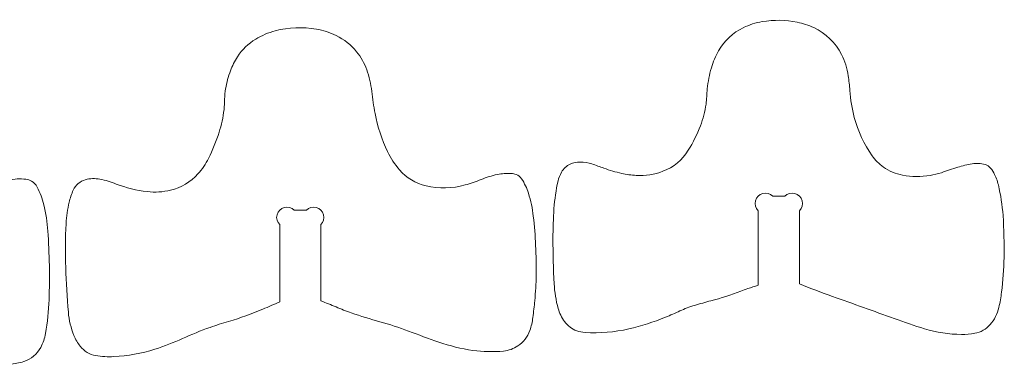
# Model space of a CAD drawing. Header units: centimetres. Extents: x -10 to 15.9, y -10.7 to 11.5.
# Tile 28 of 47: x 4 to 6.8, y 2.1 to 3. Entities that reach past the tile are written whole.
import ezdxf

# ---------------------------------------------------------------- set-up
doc = ezdxf.new("R2010")
doc.units = ezdxf.units.CM
doc.header["$MEASUREMENT"] = 0
doc.layers.add('Layer 1', color=7, linetype='Continuous')

msp = doc.modelspace()

# ---------------------------------------------------------------- linework, layer by layer
at = {"layer": 'Layer 1', "color": 18, "lineweight": 9}
for points in [[(4.74906, 2.24065), (4.74906, 2.24065), (4.74905, 2.45768), (4.74905, 2.45768), (4.74905, 2.45768), (4.74173, 2.465), (4.73887, 2.47566), (4.74155, 2.48565), (4.74155, 2.48565), (4.74423, 2.49565), (4.75203, 2.50345), (4.76203, 2.50613), (4.76203, 2.50613), (4.77202, 2.50881), (4.78269, 2.50595), (4.79, 2.49864), (4.79, 2.49864), (4.79, 2.49864), (4.82392, 2.49864), (4.82392, 2.49864), (4.82392, 2.49864), (4.83124, 2.50595), (4.84189, 2.50881), (4.85188, 2.50613), (4.85188, 2.50613), (4.86188, 2.50345), (4.86968, 2.49564), (4.87236, 2.48565), (4.87236, 2.48565), (4.87504, 2.47565), (4.87218, 2.46499), (4.86486, 2.45767), (4.86486, 2.45767), (4.86486, 2.45767), (4.86482, 2.24372), (4.86482, 2.24372), (4.86482, 2.24372), (4.87903, 2.23812), (4.89319, 2.23238), (4.90729, 2.22651), (4.90729, 2.22651), (4.92139, 2.22064), (4.93567, 2.21519), (4.9501, 2.21018), (4.9501, 2.21018), (4.97666, 2.20095), (5.0035, 2.19254), (5.03058, 2.18496), (5.03058, 2.18496), (5.05766, 2.17738), (5.08441, 2.16863), (5.11074, 2.15875), (5.11074, 2.15875), (5.13892, 2.14817), (5.16722, 2.13793), (5.19565, 2.12803), (5.19565, 2.12803), (5.22675, 2.11721), (5.25881, 2.1094), (5.29141, 2.10472), (5.29141, 2.10472), (5.31992, 2.10063), (5.34881, 2.1), (5.37747, 2.10285), (5.37747, 2.10285), (5.3919, 2.10429), (5.40575, 2.10925), (5.4178, 2.1173), (5.4178, 2.1173), (5.43336, 2.12769), (5.44511, 2.14284), (5.45129, 2.1605), (5.45129, 2.1605), (5.45545, 2.17235), (5.45834, 2.18461), (5.45992, 2.19707), (5.45992, 2.19707), (5.46192, 2.21274), (5.46368, 2.22843), (5.46521, 2.24415), (5.46521, 2.24415), (5.46752, 2.268), (5.46885, 2.29194), (5.46917, 2.3159), (5.46917, 2.3159), (5.46993, 2.37115), (5.46726, 2.42639), (5.46118, 2.48132), (5.46118, 2.48132), (5.45876, 2.50326), (5.45417, 2.5249), (5.44749, 2.54593), (5.44749, 2.54593), (5.44297, 2.56017), (5.4365, 2.57372), (5.42827, 2.58619), (5.42827, 2.58619), (5.42458, 2.59179), (5.41919, 2.59606), (5.4129, 2.59838), (5.4129, 2.59838), (5.4085, 2.6), (5.4039, 2.60097), (5.39923, 2.60127), (5.39923, 2.60127), (5.38609, 2.60211), (5.37289, 2.60117), (5.36, 2.59846), (5.36, 2.59846), (5.34448, 2.59519), (5.32928, 2.59053), (5.31459, 2.58453), (5.31459, 2.58453), (5.29992, 2.57854), (5.28492, 2.5734), (5.26966, 2.56914), (5.26966, 2.56914), (5.23393, 2.55917), (5.19625, 2.55829), (5.16009, 2.56658), (5.16009, 2.56658), (5.1311, 2.57323), (5.10495, 2.58893), (5.08545, 2.61139), (5.08545, 2.61139), (5.07199, 2.62689), (5.06071, 2.64418), (5.05194, 2.66274), (5.05194, 2.66274), (5.03583, 2.69684), (5.02403, 2.73281), (5.01679, 2.76982), (5.01679, 2.76982), (5.01278, 2.79032), (5.00969, 2.811), (5.00754, 2.83178), (5.00754, 2.83178), (5.00538, 2.85264), (5.0006, 2.87313), (4.9933, 2.89279), (4.9933, 2.89279), (4.98659, 2.91087), (4.97708, 2.92778), (4.96511, 2.9429), (4.96511, 2.9429), (4.94968, 2.9624), (4.93, 2.9781), (4.90755, 2.9888), (4.90755, 2.9888), (4.88995, 2.9972), (4.87131, 3.00319), (4.85211, 3.00662), (4.85211, 3.00662), (4.81371, 3.01347), (4.77429, 3.01183), (4.7366, 3.0018), (4.7366, 3.0018), (4.71729, 2.99666), (4.69881, 2.98881), (4.6817, 2.97849), (4.6817, 2.97849), (4.66113, 2.96608), (4.64367, 2.94914), (4.63063, 2.92896), (4.63063, 2.92896), (4.62269, 2.91666), (4.6161, 2.90354), (4.61098, 2.88982), (4.61098, 2.88982), (4.60488, 2.87345), (4.60027, 2.85656), (4.59722, 2.83936), (4.59722, 2.83936), (4.59551, 2.8297), (4.59462, 2.81991), (4.59456, 2.81009), (4.59456, 2.81009), (4.5945, 2.80029), (4.59389, 2.7905), (4.59274, 2.78076), (4.59274, 2.78076), (4.59017, 2.75912), (4.58556, 2.73776), (4.57899, 2.71698), (4.57899, 2.71698), (4.571, 2.69174), (4.56106, 2.66714), (4.54927, 2.64343), (4.54927, 2.64343), (4.54143, 2.62765), (4.53144, 2.61301), (4.5196, 2.59995), (4.5196, 2.59995), (4.49915, 2.5774), (4.47236, 2.56153), (4.44276, 2.55441), (4.44276, 2.55441), (4.42127, 2.54925), (4.39903, 2.54789), (4.37707, 2.5504), (4.37707, 2.5504), (4.3474, 2.55379), (4.31827, 2.56099), (4.29044, 2.57182), (4.29044, 2.57182), (4.27547, 2.57764), (4.26003, 2.58215), (4.24428, 2.58531), (4.24428, 2.58531), (4.23071, 2.58803), (4.21669, 2.5875), (4.20335, 2.58377), (4.20335, 2.58377), (4.18828, 2.57955), (4.17588, 2.56883), (4.16954, 2.55452), (4.16954, 2.55452), (4.16466, 2.54352), (4.16081, 2.5321), (4.15805, 2.52039), (4.15805, 2.52039), (4.15339, 2.50068), (4.15051, 2.48059), (4.14946, 2.46037), (4.14946, 2.46037), (4.14732, 2.41938), (4.14701, 2.37832), (4.14851, 2.3373), (4.14851, 2.3373), (4.15004, 2.29545), (4.15246, 2.25364), (4.15577, 2.2119), (4.15577, 2.2119), (4.15756, 2.18939), (4.1629, 2.16732), (4.17159, 2.14649), (4.17159, 2.14649), (4.17608, 2.13575), (4.18191, 2.12563), (4.18894, 2.11636), (4.18894, 2.11636), (4.1996, 2.10233), (4.21522, 2.09294), (4.2326, 2.0901), (4.2326, 2.0901), (4.24942, 2.08736), (4.26647, 2.08636), (4.28349, 2.08713), (4.28349, 2.08713), (4.32261, 2.08889), (4.36131, 2.09584), (4.39859, 2.10781), (4.39859, 2.10781), (4.42507, 2.11632), (4.45102, 2.12636), (4.47631, 2.13791), (4.47631, 2.13791), (4.5016, 2.14946), (4.52738, 2.15989), (4.55357, 2.16918), (4.55357, 2.16918), (4.57082, 2.1753), (4.58823, 2.18091), (4.6058, 2.18602), (4.6058, 2.18602), (4.63845, 2.19551), (4.6705, 2.20695), (4.70177, 2.22029), (4.70177, 2.22029), (4.70967, 2.22365), (4.71755, 2.22704), (4.72542, 2.23046), (4.72542, 2.23046), (4.73329, 2.23387), (4.74117, 2.23727), (4.74906, 2.24065)], [(6.09243, 2.28771), (6.09243, 2.28771), (6.09241, 2.49659), (6.09241, 2.49659), (6.09241, 2.49659), (6.08509, 2.5039), (6.08223, 2.51456), (6.08491, 2.52456), (6.08491, 2.52456), (6.08759, 2.53455), (6.09539, 2.54236), (6.10539, 2.54504), (6.10539, 2.54504), (6.11538, 2.54772), (6.12604, 2.54486), (6.13336, 2.53754), (6.13336, 2.53754), (6.13336, 2.53754), (6.16728, 2.53754), (6.16728, 2.53754), (6.16728, 2.53754), (6.1746, 2.54486), (6.18526, 2.54772), (6.19525, 2.54504), (6.19525, 2.54504), (6.20525, 2.54236), (6.21305, 2.53455), (6.21573, 2.52456), (6.21573, 2.52456), (6.21841, 2.51456), (6.21555, 2.5039), (6.20823, 2.49659), (6.20823, 2.49659), (6.20823, 2.49659), (6.20821, 2.29178), (6.20821, 2.29178), (6.20821, 2.29178), (6.23878, 2.27902), (6.2697, 2.26712), (6.30094, 2.25608), (6.30094, 2.25608), (6.35894, 2.23558), (6.41684, 2.21483), (6.47465, 2.19381), (6.47465, 2.19381), (6.50272, 2.1836), (6.53104, 2.17409), (6.55958, 2.16528), (6.55958, 2.16528), (6.59308, 2.15494), (6.62791, 2.1496), (6.66297, 2.14944), (6.66297, 2.14944), (6.67549, 2.14939), (6.68799, 2.15042), (6.70033, 2.15254), (6.70033, 2.15254), (6.71712, 2.15543), (6.73239, 2.16403), (6.74355, 2.17691), (6.74355, 2.17691), (6.75557, 2.19079), (6.76401, 2.2074), (6.76813, 2.22529), (6.76813, 2.22529), (6.77139, 2.23946), (6.77393, 2.25379), (6.77573, 2.26821), (6.77573, 2.26821), (6.77976, 2.30059), (6.7821, 2.33315), (6.78271, 2.36578), (6.78271, 2.36578), (6.78346, 2.405), (6.78249, 2.44423), (6.77982, 2.48336), (6.77982, 2.48336), (6.77784, 2.51225), (6.77347, 2.54092), (6.76675, 2.56909), (6.76675, 2.56909), (6.76395, 2.58084), (6.75968, 2.59218), (6.75403, 2.60285), (6.75403, 2.60285), (6.75061, 2.60932), (6.74621, 2.61523), (6.74099, 2.62036), (6.74099, 2.62036), (6.73791, 2.62339), (6.73408, 2.62555), (6.72989, 2.6266), (6.72989, 2.6266), (6.71782, 2.62964), (6.70528, 2.63023), (6.69299, 2.62835), (6.69299, 2.62835), (6.6794, 2.62628), (6.666, 2.62312), (6.65291, 2.6189), (6.65291, 2.6189), (6.63749, 2.61393), (6.6221, 2.60882), (6.60677, 2.60358), (6.60677, 2.60358), (6.59651, 2.60007), (6.58597, 2.59746), (6.57526, 2.59577), (6.57526, 2.59577), (6.54965, 2.59173), (6.52353, 2.592), (6.49801, 2.59656), (6.49801, 2.59656), (6.47858, 2.60003), (6.46015, 2.60777), (6.44406, 2.61921), (6.44406, 2.61921), (6.43168, 2.62802), (6.42089, 2.63887), (6.41215, 2.65131), (6.41215, 2.65131), (6.38932, 2.68381), (6.37246, 2.72013), (6.36235, 2.75854), (6.36235, 2.75854), (6.35581, 2.7834), (6.3516, 2.80881), (6.34976, 2.83445), (6.34976, 2.83445), (6.34877, 2.84823), (6.34728, 2.86197), (6.3453, 2.87565), (6.3453, 2.87565), (6.34229, 2.8964), (6.33593, 2.91652), (6.32646, 2.93523), (6.32646, 2.93523), (6.30962, 2.9685), (6.2821, 2.99514), (6.24829, 3.01087), (6.24829, 3.01087), (6.23362, 3.0177), (6.21819, 3.02278), (6.20233, 3.02601), (6.20233, 3.02601), (6.16994, 3.03261), (6.13662, 3.03317), (6.10402, 3.02767), (6.10402, 3.02767), (6.08554, 3.02455), (6.06759, 3.01885), (6.0507, 3.01073), (6.0507, 3.01073), (6.02146, 2.99667), (5.99725, 2.97401), (5.9813, 2.94576), (5.9813, 2.94576), (5.97278, 2.93067), (5.966, 2.91467), (5.96108, 2.89806), (5.96108, 2.89806), (5.95533, 2.87864), (5.95147, 2.85872), (5.94955, 2.83857), (5.94955, 2.83857), (5.94887, 2.83149), (5.94839, 2.82439), (5.9481, 2.81728), (5.9481, 2.81728), (5.9478, 2.81017), (5.94714, 2.80308), (5.9461, 2.79604), (5.9461, 2.79604), (5.94305, 2.77531), (5.93771, 2.75497), (5.93018, 2.73542), (5.93018, 2.73542), (5.92096, 2.71149), (5.90959, 2.68845), (5.89621, 2.66657), (5.89621, 2.66657), (5.87969, 2.63956), (5.85466, 2.61877), (5.82507, 2.60749), (5.82507, 2.60749), (5.80114, 2.59836), (5.77554, 2.59442), (5.74998, 2.59592), (5.74998, 2.59592), (5.73633, 2.59673), (5.72277, 2.59864), (5.70943, 2.60163), (5.70943, 2.60163), (5.69239, 2.60546), (5.6756, 2.61037), (5.65917, 2.61633), (5.65917, 2.61633), (5.64806, 2.62036), (5.63691, 2.62429), (5.62572, 2.62811), (5.62572, 2.62811), (5.61494, 2.6318), (5.60361, 2.6336), (5.59222, 2.63343), (5.59222, 2.63343), (5.58285, 2.63329), (5.57361, 2.63126), (5.56505, 2.62743), (5.56505, 2.62743), (5.55453, 2.62274), (5.54578, 2.6148), (5.54009, 2.60478), (5.54009, 2.60478), (5.53575, 2.59713), (5.53256, 2.58888), (5.53063, 2.5803), (5.53063, 2.5803), (5.52488, 2.55481), (5.52106, 2.52892), (5.5192, 2.50285), (5.5192, 2.50285), (5.51721, 2.4748), (5.51624, 2.44669), (5.5163, 2.41857), (5.5163, 2.41857), (5.5164, 2.37633), (5.51753, 2.3341), (5.5197, 2.29191), (5.5197, 2.29191), (5.5209, 2.26841), (5.52464, 2.24511), (5.53086, 2.22241), (5.53086, 2.22241), (5.53452, 2.20907), (5.54062, 2.19653), (5.54887, 2.18542), (5.54887, 2.18542), (5.55757, 2.1737), (5.56948, 2.16477), (5.58317, 2.15969), (5.58317, 2.15969), (5.5907, 2.1569), (5.59859, 2.15524), (5.6066, 2.15475), (5.6066, 2.15475), (5.64771, 2.15228), (5.68896, 2.1557), (5.7291, 2.16492), (5.7291, 2.16492), (5.7644, 2.17302), (5.79896, 2.18402), (5.83245, 2.19781), (5.83245, 2.19781), (5.84599, 2.20339), (5.85943, 2.20923), (5.87275, 2.21533), (5.87275, 2.21533), (5.88608, 2.22144), (5.8998, 2.22666), (5.91382, 2.23096), (5.91382, 2.23096), (5.92897, 2.23561), (5.94421, 2.23994), (5.95954, 2.24393), (5.95954, 2.24393), (5.98804, 2.25136), (6.01609, 2.26037), (6.04357, 2.27093), (6.04357, 2.27093), (6.05014, 2.27345), (6.05676, 2.27586), (6.06342, 2.27815), (6.06342, 2.27815), (6.07305, 2.28145), (6.08272, 2.28464), (6.09243, 2.28771)], [(3.35272, 2.19751), (3.35272, 2.19751), (3.35269, 2.4336), (3.35269, 2.4336), (3.35269, 2.4336), (3.34537, 2.44092), (3.34251, 2.45158), (3.34519, 2.46158), (3.34519, 2.46158), (3.34787, 2.47157), (3.35567, 2.47938), (3.36567, 2.48206), (3.36567, 2.48206), (3.37566, 2.48474), (3.38632, 2.48188), (3.39364, 2.47457), (3.39364, 2.47457), (3.39364, 2.47457), (3.42756, 2.47457), (3.42756, 2.47457), (3.42756, 2.47457), (3.43488, 2.48188), (3.44554, 2.48474), (3.45553, 2.48206), (3.45553, 2.48206), (3.46553, 2.47938), (3.47333, 2.47158), (3.47601, 2.46158), (3.47601, 2.46158), (3.47869, 2.45159), (3.47583, 2.44093), (3.46851, 2.43361), (3.46851, 2.43361), (3.46851, 2.43361), (3.46851, 2.20739), (3.46851, 2.20739), (3.46851, 2.20739), (3.47854, 2.20531), (3.48853, 2.2031), (3.4985, 2.20077), (3.4985, 2.20077), (3.50021, 2.20038), (3.50188, 2.19986), (3.50351, 2.19922), (3.50351, 2.19922), (3.51613, 2.19427), (3.5288, 2.18944), (3.54151, 2.18473), (3.54151, 2.18473), (3.54644, 2.1829), (3.55141, 2.1812), (3.55643, 2.17962), (3.55643, 2.17962), (3.58341, 2.17111), (3.61062, 2.16334), (3.63803, 2.15631), (3.63803, 2.15631), (3.66545, 2.14928), (3.69245, 2.14068), (3.71889, 2.13056), (3.71889, 2.13056), (3.74674, 2.11989), (3.77463, 2.1093), (3.80254, 2.09878), (3.80254, 2.09878), (3.82834, 2.08906), (3.8548, 2.08122), (3.88173, 2.07534), (3.88173, 2.07534), (3.90523, 2.0702), (3.92911, 2.06705), (3.95313, 2.06592), (3.95313, 2.06592), (3.96561, 2.06533), (3.97811, 2.06535), (3.99059, 2.06597), (3.99059, 2.06597), (4.00434, 2.06665), (4.01792, 2.06917), (4.031, 2.07346), (4.031, 2.07346), (4.0512, 2.08011), (4.06807, 2.09426), (4.0781, 2.11301), (4.0781, 2.11301), (4.08469, 2.12534), (4.08928, 2.13864), (4.09169, 2.15241), (4.09169, 2.15241), (4.09716, 2.18367), (4.10046, 2.21527), (4.10155, 2.24698), (4.10155, 2.24698), (4.10376, 2.31125), (4.10266, 2.37558), (4.09825, 2.43973), (4.09825, 2.43973), (4.09653, 2.4647), (4.0927, 2.48947), (4.08679, 2.51379), (4.08679, 2.51379), (4.08264, 2.53091), (4.07638, 2.54744), (4.06817, 2.56302), (4.06817, 2.56302), (4.06443, 2.57011), (4.05878, 2.57601), (4.05185, 2.58006), (4.05185, 2.58006), (4.04715, 2.58281), (4.04194, 2.58456), (4.03653, 2.58521), (4.03653, 2.58521), (4.0203, 2.58715), (4.00385, 2.58627), (3.98792, 2.58258), (3.98792, 2.58258), (3.97201, 2.5789), (3.95647, 2.57383), (3.94145, 2.56743), (3.94145, 2.56743), (3.92646, 2.56103), (3.9111, 2.55551), (3.89546, 2.5509), (3.89546, 2.5509), (3.85709, 2.53957), (3.81629, 2.53917), (3.7777, 2.54975), (3.7777, 2.54975), (3.75305, 2.5565), (3.7305, 2.56937), (3.71214, 2.58714), (3.71214, 2.58714), (3.70044, 2.59847), (3.69043, 2.61143), (3.68242, 2.62561), (3.68242, 2.62561), (3.66609, 2.65452), (3.65313, 2.68521), (3.6438, 2.71708), (3.6438, 2.71708), (3.63501, 2.74708), (3.62921, 2.77789), (3.62648, 2.80904), (3.62648, 2.80904), (3.62502, 2.82579), (3.62239, 2.84242), (3.61862, 2.85881), (3.61862, 2.85881), (3.61219, 2.8867), (3.6001, 2.91296), (3.58309, 2.93598), (3.58309, 2.93598), (3.55251, 2.97733), (3.50591, 3.00382), (3.45473, 3.0089), (3.45473, 3.0089), (3.41343, 3.01301), (3.37174, 3.00954), (3.33169, 2.99865), (3.33169, 2.99865), (3.30233, 2.99066), (3.27548, 2.97538), (3.25362, 2.95422), (3.25362, 2.95422), (3.23702, 2.93815), (3.22383, 2.91892), (3.21481, 2.89766), (3.21481, 2.89766), (3.20328, 2.87045), (3.19606, 2.84162), (3.19342, 2.81218), (3.19342, 2.81218), (3.19218, 2.79845), (3.19142, 2.78469), (3.19114, 2.7709), (3.19114, 2.7709), (3.19099, 2.76347), (3.19019, 2.75606), (3.18877, 2.74876), (3.18877, 2.74876), (3.18188, 2.71336), (3.17115, 2.67881), (3.15678, 2.64573), (3.15678, 2.64573), (3.14725, 2.62381), (3.13414, 2.6036), (3.11801, 2.58596), (3.11801, 2.58596), (3.1065, 2.57337), (3.09307, 2.5627), (3.07821, 2.55433), (3.07821, 2.55433), (3.05823, 2.54307), (3.03603, 2.53629), (3.01317, 2.53447), (3.01317, 2.53447), (2.9911, 2.53272), (2.9689, 2.53384), (2.94712, 2.5378), (2.94712, 2.5378), (2.92752, 2.54137), (2.90819, 2.54636), (2.88931, 2.55273), (2.88931, 2.55273), (2.87899, 2.55621), (2.86867, 2.55972), (2.85837, 2.56326), (2.85837, 2.56326), (2.85006, 2.56612), (2.84147, 2.5681), (2.83274, 2.56916), (2.83274, 2.56916), (2.81675, 2.57111), (2.80055, 2.5703), (2.78484, 2.56678), (2.78484, 2.56678), (2.77573, 2.56474), (2.76747, 2.55997), (2.76114, 2.55311), (2.76114, 2.55311), (2.75628, 2.54784), (2.75249, 2.54167), (2.74998, 2.53495), (2.74998, 2.53495), (2.74302, 2.51632), (2.73806, 2.497), (2.7352, 2.47731), (2.7352, 2.47731), (2.73163, 2.45275), (2.72968, 2.42798), (2.72936, 2.40317), (2.72936, 2.40317), (2.72858, 2.34209), (2.73038, 2.28101), (2.73475, 2.22009), (2.73475, 2.22009), (2.73664, 2.19385), (2.73981, 2.16772), (2.74427, 2.1418), (2.74427, 2.1418), (2.74726, 2.12438), (2.75398, 2.10782), (2.76397, 2.09323), (2.76397, 2.09323), (2.77064, 2.08349), (2.77898, 2.07502), (2.78861, 2.06819), (2.78861, 2.06819), (2.80066, 2.05966), (2.81478, 2.05455), (2.8295, 2.05341), (2.8295, 2.05341), (2.8539, 2.05151), (2.87843, 2.05195), (2.90275, 2.05473), (2.90275, 2.05473), (2.95373, 2.06055), (3.00359, 2.07366), (3.05084, 2.09367), (3.05084, 2.09367), (3.07152, 2.10242), (3.09198, 2.11171), (3.11218, 2.12151), (3.11218, 2.12151), (3.12308, 2.1268), (3.13438, 2.1312), (3.14598, 2.13468), (3.14598, 2.13468), (3.15979, 2.13882), (3.17372, 2.14254), (3.18774, 2.14584), (3.18774, 2.14584), (3.24392, 2.15906), (3.29905, 2.17632), (3.35272, 2.19751)]]:
    msp.add_open_spline(points, degree=3, knots=[0, 0, 0, 0, 0.0142857, 0.0142857, 0.0142857, 0.0142857, 0.0285714, 0.0285714, 0.0285714, 0.0285714, 0.0428571, 0.0428571, 0.0428571, 0.0428571, 0.0571429, 0.0571429, 0.0571429, 0.0571429, 0.0714286, 0.0714286, 0.0714286, 0.0714286, 0.0857143, 0.0857143, 0.0857143, 0.0857143, 0.1, 0.1, 0.1, 0.1, 0.1142857, 0.1142857, 0.1142857, 0.1142857, 0.1285714, 0.1285714, 0.1285714, 0.1285714, 0.1428571, 0.1428571, 0.1428571, 0.1428571, 0.1571429, 0.1571429, 0.1571429, 0.1571429, 0.1714286, 0.1714286, 0.1714286, 0.1714286, 0.1857143, 0.1857143, 0.1857143, 0.1857143, 0.2, 0.2, 0.2, 0.2, 0.2142857, 0.2142857, 0.2142857, 0.2142857, 0.2285714, 0.2285714, 0.2285714, 0.2285714, 0.2428571, 0.2428571, 0.2428571, 0.2428571, 0.2571429, 0.2571429, 0.2571429, 0.2571429, 0.2714286, 0.2714286, 0.2714286, 0.2714286, 0.2857143, 0.2857143, 0.2857143, 0.2857143, 0.3, 0.3, 0.3, 0.3, 0.3142857, 0.3142857, 0.3142857, 0.3142857, 0.3285714, 0.3285714, 0.3285714, 0.3285714, 0.3428571, 0.3428571, 0.3428571, 0.3428571, 0.3571429, 0.3571429, 0.3571429, 0.3571429, 0.3714286, 0.3714286, 0.3714286, 0.3714286, 0.3857143, 0.3857143, 0.3857143, 0.3857143, 0.4, 0.4, 0.4, 0.4, 0.4142857, 0.4142857, 0.4142857, 0.4142857, 0.4285714, 0.4285714, 0.4285714, 0.4285714, 0.4428571, 0.4428571, 0.4428571, 0.4428571, 0.4571429, 0.4571429, 0.4571429, 0.4571429, 0.4714286, 0.4714286, 0.4714286, 0.4714286, 0.4857143, 0.4857143, 0.4857143, 0.4857143, 0.5, 0.5, 0.5, 0.5, 0.5142857, 0.5142857, 0.5142857, 0.5142857, 0.5285714, 0.5285714, 0.5285714, 0.5285714, 0.5428571, 0.5428571, 0.5428571, 0.5428571, 0.5571429, 0.5571429, 0.5571429, 0.5571429, 0.5714286, 0.5714286, 0.5714286, 0.5714286, 0.5857143, 0.5857143, 0.5857143, 0.5857143, 0.6, 0.6, 0.6, 0.6, 0.6142857, 0.6142857, 0.6142857, 0.6142857, 0.6285714, 0.6285714, 0.6285714, 0.6285714, 0.6428571, 0.6428571, 0.6428571, 0.6428571, 0.6571429, 0.6571429, 0.6571429, 0.6571429, 0.6714286, 0.6714286, 0.6714286, 0.6714286, 0.6857143, 0.6857143, 0.6857143, 0.6857143, 0.7, 0.7, 0.7, 0.7, 0.7142857, 0.7142857, 0.7142857, 0.7142857, 0.7285714, 0.7285714, 0.7285714, 0.7285714, 0.7428571, 0.7428571, 0.7428571, 0.7428571, 0.7571429, 0.7571429, 0.7571429, 0.7571429, 0.7714286, 0.7714286, 0.7714286, 0.7714286, 0.7857143, 0.7857143, 0.7857143, 0.7857143, 0.8, 0.8, 0.8, 0.8, 0.8142857, 0.8142857, 0.8142857, 0.8142857, 0.8285714, 0.8285714, 0.8285714, 0.8285714, 0.8428571, 0.8428571, 0.8428571, 0.8428571, 0.8571429, 0.8571429, 0.8571429, 0.8571429, 0.8714286, 0.8714286, 0.8714286, 0.8714286, 0.8857143, 0.8857143, 0.8857143, 0.8857143, 0.9, 0.9, 0.9, 0.9, 0.9142857, 0.9142857, 0.9142857, 0.9142857, 0.9285714, 0.9285714, 0.9285714, 0.9285714, 0.9428571, 0.9428571, 0.9428571, 0.9428571, 0.9571429, 0.9571429, 0.9571429, 0.9571429, 0.9714286, 0.9714286, 0.9714286, 0.9714286, 1, 1, 1, 1], dxfattribs=at)

doc.saveas('drawing.dxf')
